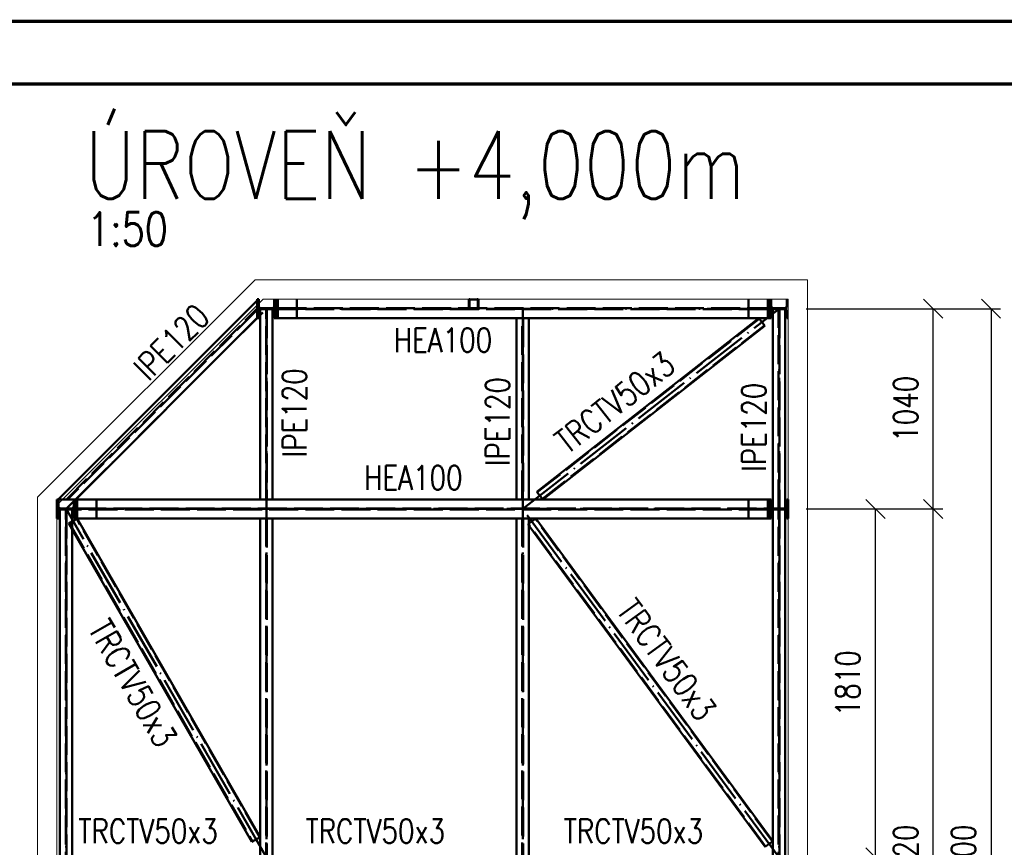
# Paper-space layout 'Layout1' of a CAD drawing. Extents: x -2 to 985, y -36 to 1353.
# Tile 44 of 73: x 492 to 594, y 334 to 420. Entities that reach past the tile are written whole.
import ezdxf
from ezdxf.enums import TextEntityAlignment as Align

# ---------------------------------------------------------------- set-up
doc = ezdxf.new("R2010")
doc.units = 0
doc.linetypes.add('ACAD_ISO02W100', pattern=[15, 12, -3])
doc.linetypes.add('ACAD_ISO04W100', pattern=[30.5, 24, -3, 0.5, -3])
doc.layers.get('0').update_dxf_attribs({"linetype": 'CONTINUOUS'})
doc.layers.get('DEFPOINTS').update_dxf_attribs({"color": 132, "linetype": 'CONTINUOUS'})
doc.layers.add('RAMECEK_HP', color=251, linetype='CONTINUOUS')
for name, color, linetype, lineweight in [('SS_KOTY', 3, 'CONTINUOUS', 25), ('SS_OPLÁŠTĚNÍ', 9, 'CONTINUOUS', 13), ('SS_POPIS_PROFILU', 13, 'CONTINUOUS', 25), ('SS_SLOUPKY', 131, 'CONTINUOUS', 50), ('SS_SLOUPY', 143, 'CONTINUOUS', 50), ('SS_VAZNICE', 213, 'CONTINUOUS', 50), ('SS_ZTUŽENÍ', 151, 'CONTINUOUS', 50)]:
    doc.layers.add(name, color=color, linetype=linetype, lineweight=lineweight)
doc.styles.add('ROMANS', font='romans.shx', dxfattribs={"width": 0.8})
doc.styles.add('romans.shx', font='romans.shx', dxfattribs={"height": 5})
doc.dimstyles.new('A-1_(2.5)_50AS', dxfattribs={"dimtxt": 2.5, "dimasz": 2, "dimexe": 1, "dimexo": 2, "dimgap": 0, "dimtad": 0, "dimdec": 1, "dimlfac": 50, "dimrnd": 1, "dimtxsty": 'ROMANS', "dimblk1": 'OBLIQUE', "dimblk2": 'OBLIQUE', "dimsah": 1, "dimcen": 2, "dimclrd": 256, "dimclre": 256, "dimclrt": 256, "dimadec": 1, "dimazin": 2, "dimtfac": 0.714286, "dimtdec": 1, "dimtmove": 0, "dimatfit": 3, "dimldrblk": 'OPEN', "dimfxl": 1, "dimtvp": 1.142857, "dimtfill": 1, "dimtolj": 1, "dimlwd": -1, "dimlwe": -1, "dimarcsym": 0})

# ---------------------------------------------------------------- blocks, each defined once
blk = doc.blocks.new('*U6')
at = {"layer": 'RAMECEK_HP', "lineweight": 35, "const_width": 0.35}
for points in [[(0, 420), (0, 0), (743, 0), (743, 420)], [(6.5, 413.5), (6.5, 6.5), (736.5, 6.5), (736.5, 413.5)]]:
    blk.add_lwpolyline(points, close=True, dxfattribs=at)
at = {"layer": 'DEFPOINTS', "style": 'ROMANS', "width": 0.8}
blk.add_attdef('TISK', text='', height=10, dxfattribs=at).set_placement((743, -33), align=Align.RIGHT)
blk = doc.blocks.new('_Oblique')
at = {"color": 0, "linetype": 'ByBlock', "lineweight": -2}
blk.add_line((-0.5, -0.5), (0.5, 0.5), dxfattribs=at)
blk = doc.blocks.new('*D112')
at = {"layer": 'DEFPOINTS', "color": 0, "transparency": 16777216}
for p in [(571.72, 369.36, -3919.12), (580.89, 369.36), (571.34, 333.16, -3913.7)]:
    blk.add_point(p, dxfattribs=at)
at = {"layer": 'SS_KOTY', "transparency": 16777216}
for p, q in [((573.72, 369.36), (581.89, 369.36)), ((580.89, 333.16), (580.89, 369.36)), ((573.34, 333.16), (581.89, 333.16))]:
    blk.add_line(p, q, dxfattribs=at)
at = {"layer": 'SS_KOTY', "transparency": 16777216, "xscale": 2, "yscale": 2, "zscale": 2}
for p, rotation in [((580.89, 369.36), 90), ((580.89, 333.16), 270)]:
    blk.add_blockref('_Oblique', p, dxfattribs=dict(at, rotation=rotation))
at = {"layer": 'SS_KOTY', "transparency": 16777216, "insert": (578.03, 351.26), "char_height": 2.5, "attachment_point": 5, "rotation": 90, "style": 'ROMANS', "bg_fill": 3, "box_fill_scale": 1.1, "bg_fill_color": 256, "bg_fill_true_color": 13158600, "bg_fill_transparency": 0}
blk.add_mtext('\\A1;1810', dxfattribs=at)
blk = doc.blocks.new('_OPEN')
at = {"color": 0, "linetype": 'ByBlock'}
for p, q in [((-1, 0.167), (0, 0)), ((0, 0), (-1, -0.167)), ((0, 0), (-1, 0))]:
    blk.add_line(p, q, dxfattribs=at)
blk = doc.blocks.new('*D113')
at = {"layer": 'DEFPOINTS', "color": 0, "transparency": 16777216}
for p in [(571.72, 390.16, -3919.12), (586.89, 390.16), (571.72, 369.36, -3919.12)]:
    blk.add_point(p, dxfattribs=at)
at = {"layer": 'SS_KOTY', "transparency": 16777216}
for p, q in [((573.72, 390.16), (587.89, 390.16)), ((586.89, 369.36), (586.89, 390.16)), ((573.72, 369.36), (587.89, 369.36))]:
    blk.add_line(p, q, dxfattribs=at)
at = {"layer": 'SS_KOTY', "transparency": 16777216, "xscale": 2, "yscale": 2, "zscale": 2}
for p, rotation in [((586.89, 390.16), 90), ((586.89, 369.36), 270)]:
    blk.add_blockref('_Oblique', p, dxfattribs=dict(at, rotation=rotation))
at = {"layer": 'SS_KOTY', "transparency": 16777216, "insert": (584.03, 379.76), "char_height": 2.5, "attachment_point": 5, "rotation": 90, "style": 'ROMANS', "bg_fill": 3, "box_fill_scale": 1.1, "bg_fill_color": 256, "bg_fill_true_color": 13158600, "bg_fill_transparency": 0}
blk.add_mtext('\\A1;1040', dxfattribs=at)
blk = doc.blocks.new('*D114')
at = {"layer": 'DEFPOINTS', "color": 0, "transparency": 16777216}
for p in [(571.72, 390.16, -3919.12), (571.72, 276.16, -3919.12), (592.89, 276.16)]:
    blk.add_point(p, dxfattribs=at)
at = {"layer": 'SS_KOTY', "transparency": 16777216}
for p, q in [((573.72, 390.16), (593.89, 390.16)), ((592.89, 390.16), (592.89, 276.16)), ((573.72, 276.16), (593.89, 276.16))]:
    blk.add_line(p, q, dxfattribs=at)
at = {"layer": 'SS_KOTY', "transparency": 16777216, "xscale": 2, "yscale": 2, "zscale": 2}
for p, rotation in [((592.89, 390.16), 90), ((592.89, 276.16), 270)]:
    blk.add_blockref('_Oblique', p, dxfattribs=dict(at, rotation=rotation))
at = {"layer": 'SS_KOTY', "transparency": 16777216, "insert": (590.03, 333.16), "char_height": 2.5, "attachment_point": 5, "rotation": 90, "style": 'ROMANS', "bg_fill": 3, "box_fill_scale": 1.1, "bg_fill_color": 256, "bg_fill_true_color": 13158600, "bg_fill_transparency": 0}
blk.add_mtext('\\A1;5700', dxfattribs=at)
blk = doc.blocks.new('*D115')
at = {"layer": 'DEFPOINTS', "color": 0, "transparency": 16777216}
for p in [(571.72, 369.36), (586.89, 369.36), (571.72, 296.96)]:
    blk.add_point(p, dxfattribs=at)
at = {"layer": 'SS_KOTY', "transparency": 16777216}
for p, q in [((573.72, 369.36), (587.89, 369.36)), ((586.89, 296.96), (586.89, 369.36)), ((573.72, 296.96), (587.89, 296.96))]:
    blk.add_line(p, q, dxfattribs=at)
at = {"layer": 'SS_KOTY', "transparency": 16777216, "xscale": 2, "yscale": 2, "zscale": 2}
for p, rotation in [((586.89, 369.36), 90), ((586.89, 296.96), 270)]:
    blk.add_blockref('_Oblique', p, dxfattribs=dict(at, rotation=rotation))
at = {"layer": 'SS_KOTY', "transparency": 16777216, "insert": (584.03, 333.16), "char_height": 2.5, "attachment_point": 5, "rotation": 90, "style": 'ROMANS', "bg_fill": 3, "box_fill_scale": 1.1, "bg_fill_color": 256, "bg_fill_true_color": 13158600, "bg_fill_transparency": 0}
blk.add_mtext('\\A1;3620', dxfattribs=at)

psp = doc.layouts.get("Layout1")

# ---------------------------------------------------------------- linework, layer by layer
at = {"layer": 'SS_OPLÁŠTĚNÍ', "color": 9, "linetype": 'Continuous', "ltscale": 0.25}
for p, q in [((516.4954, 393.1609), (514.4954, 391.1609)), ((571.8449, 393.1609), (516.4954, 393.1609)), ((573.8449, 393.1609), (571.8449, 393.1609)), ((495.9249, 369.762), (517.3238, 391.1609)), ((514.4954, 391.1609), (495.9249, 372.5904)), ((495.9249, 372.5904), (493.9249, 370.5904)), ((493.9249, 370.5904), (493.9249, 295.1325)), ((495.9249, 297.9609), (495.9249, 368.3609))]:
    psp.add_line(p, q, dxfattribs=at)
at = {"layer": 'SS_SLOUPKY', "color": 3, "linetype": 'ACAD_ISO02W100', "ltscale": 0.25}
for p, q in [((538.6849, 391.0409), (538.6849, 390.2809)), ((538.7449, 390.2809), (538.7449, 391.0409)), ((538.8049, 391.1009), (539.5649, 391.1009)), ((539.6249, 391.0409), (539.6249, 390.2809)), ((539.6849, 390.2809), (539.6849, 391.0409)), ((539.5649, 390.2209), (538.8049, 390.2209)), ((538.8049, 390.1609), (539.5649, 390.1609))]:
    psp.add_line(p, q, dxfattribs=at)
at = {"layer": 'SS_SLOUPKY', "color": 7, "linetype": 'ACAD_ISO04W100', "ltscale": 0.25}
psp.add_line((539.1849, 390.6609), (539.1849, 390.6609), dxfattribs=at)
at = {"layer": 'SS_SLOUPKY', "color": 3, "linetype": 'ACAD_ISO02W100', "ltscale": 0.25}
for centre, start, end in [((538.8049, 391.0409), 90, 180), ((539.5649, 391.0409), 0, 90), ((538.8049, 390.2809), 180, 270), ((539.5649, 390.2809), 270, 0)]:
    psp.add_arc(centre, 0.12, start, end, dxfattribs=at)
at = {"layer": 'SS_SLOUPKY', "color": 3, "linetype": 'ACAD_ISO02W100', "ltscale": 0.25, "extrusion": (-7.57912e-13, 3.13938e-13, -1)}
psp.add_arc((-538.8049, 391.0409), 0.06, 0, 90, dxfattribs=at)
at = {"layer": 'SS_SLOUPKY', "color": 3, "linetype": 'ACAD_ISO02W100', "ltscale": 0.25, "extrusion": (3.13938e-13, 7.57912e-13, -1)}
psp.add_arc((-539.5649, 391.0409), 0.06, 90, 180, dxfattribs=at)
at = {"layer": 'SS_SLOUPKY', "color": 3, "linetype": 'ACAD_ISO02W100', "ltscale": 0.25, "extrusion": (-7.57912e-13, -3.13938e-13, -1)}
psp.add_arc((-538.8049, 390.2809), 0.06, 270, 0, dxfattribs=at)
at = {"layer": 'SS_SLOUPKY', "color": 3, "linetype": 'ACAD_ISO02W100', "ltscale": 0.25, "extrusion": (3.13938e-13, -7.57912e-13, -1)}
psp.add_arc((-539.5649, 390.2809), 0.06, 180, 270, dxfattribs=at)
at = {"layer": 'SS_SLOUPY', "color": 1, "linetype": 'Continuous', "ltscale": 0.25}
for p, q in [((516.8849, 391.1609), (516.7249, 391.1609)), ((516.7249, 391.1609), (516.7249, 391.0111)), ((516.8849, 390.4509), (516.8849, 391.1609)), ((518.4849, 391.1609), (518.4849, 390.4509)), ((518.6449, 389.1609), (518.6449, 391.1609)), ((518.6451, 391.1609), (518.6451, 389.1609)), ((518.8451, 389.1609), (518.8451, 391.1609)), ((518.8453, 391.1609), (518.8453, 389.1609)), ((569.7245, 389.1609), (569.7245, 391.1609)), ((569.7247, 391.1609), (569.7247, 389.1609)), ((569.9247, 389.1609), (569.9247, 391.1609)), ((569.9249, 391.1609), (569.9249, 389.1609)), ((570.0849, 390.4509), (570.0849, 391.1609)), ((516.8849, 389.1609), (516.8849, 389.8709)), ((517.1249, 390.2109), (518.2449, 390.2109)), ((518.4849, 389.8709), (518.4849, 389.1609)), ((570.0849, 389.1609), (570.0849, 389.8709)), ((516.7249, 389.2009), (516.7249, 389.1609)), ((516.7249, 389.1609), (516.8849, 389.1609)), ((518.4849, 389.1609), (518.6449, 389.1609)), ((518.6451, 389.1609), (518.8451, 389.1609)), ((518.8453, 389.1609), (569.7245, 389.1609)), ((569.7247, 389.1609), (569.9247, 389.1609)), ((569.9249, 389.1609), (570.0849, 389.1609)), ((496.0849, 370.3609), (495.9249, 370.3609)), ((495.9249, 368.3609), (495.9249, 370.3609)), ((496.0849, 369.6509), (496.0849, 370.3609)), ((497.6849, 370.3609), (497.6849, 369.6509)), ((497.8449, 368.3609), (497.8449, 370.3609)), ((497.8451, 370.3609), (497.8451, 368.3609)), ((498.0451, 370.3609), (497.8849, 370.3609)), ((498.0451, 368.3609), (498.0451, 370.3609)), ((569.7245, 370.3609), (498.0453, 370.3609)), ((498.0453, 370.3609), (498.0453, 368.3609)), ((569.7245, 368.3609), (569.7245, 370.3609)), ((569.9247, 370.3609), (569.7247, 370.3609)), ((569.7247, 370.3609), (569.7247, 368.3609)), ((569.9247, 368.3609), (569.9247, 370.3609)), ((570.0849, 370.3609), (569.9249, 370.3609)), ((569.9249, 370.3609), (569.9249, 368.3609)), ((570.0849, 369.6509), (570.0849, 370.3609)), ((496.0849, 368.3609), (496.0849, 369.0709)), ((496.3249, 369.4109), (497.4449, 369.4109)), ((497.6849, 369.0709), (497.6849, 368.3609)), ((570.0849, 368.3609), (570.0849, 369.0709)), ((495.9249, 368.3609), (496.0849, 368.3609)), ((497.6849, 368.3609), (497.8449, 368.3609)), ((497.8451, 368.3609), (498.0451, 368.3609)), ((498.0453, 368.3609), (569.7245, 368.3609)), ((569.7247, 368.3609), (569.9247, 368.3609)), ((569.9249, 368.3609), (570.0849, 368.3609))]:
    psp.add_line(p, q, dxfattribs=at)
at = {"layer": 'SS_SLOUPY', "color": 3, "linetype": 'ACAD_ISO02W100', "ltscale": 0.25}
for p, q in [((520.8451, 389.1609), (520.8451, 391.1609)), ((567.7247, 391.1609), (567.7247, 389.1609)), ((518.8453, 390.2109), (569.7245, 390.2109)), ((569.7245, 390.1109), (518.8453, 390.1109)), ((518.8451, 389.1609), (518.8453, 389.1609)), ((500.0451, 368.3609), (500.0451, 370.3609)), ((567.7247, 370.3609), (567.7247, 368.3609)), ((569.7247, 370.3609), (569.7245, 370.3609)), ((498.0453, 369.4109), (569.7245, 369.4109)), ((569.7245, 369.3109), (498.0453, 369.3109)), ((498.0451, 368.3609), (498.0453, 368.3609))]:
    psp.add_line(p, q, dxfattribs=at)
at = {"layer": 'SS_SLOUPY', "color": 7, "linetype": 'ACAD_ISO04W100', "ltscale": 0.25}
for p, q in [((522.8451, 390.1609), (516.8451, 390.1609)), ((517.6849, 390.1609), (570.8849, 390.1609)), ((517.6849, 390.1609), (517.6849, 390.1609)), ((570.8849, 390.1609), (570.8849, 390.1609)), ((502.0451, 369.3609), (496.0451, 369.3609)), ((496.8849, 369.3609), (496.8849, 369.3609))]:
    psp.add_line(p, q, dxfattribs=at)
at = {"layer": 'SS_SLOUPY', "color": 1, "linetype": 'Continuous', "ltscale": 0.25, "extrusion": (0, 0, -1)}
for centre, start, end in [((-517.1249, 390.4509), 270, 0), ((-518.2449, 390.4509), 180, 270), ((-570.3249, 390.4509), 270, 0), ((-517.1249, 389.8709), 0, 89.988469), ((-518.2449, 389.8709), 90.011538, 180), ((-570.3249, 389.8709), 0, 89.988462), ((-496.3249, 369.6509), 270, 0), ((-496.3249, 369.0709), 0, 89.988539), ((-497.4449, 369.6509), 180, 270), ((-497.4449, 369.0709), 90.011467, 180), ((-570.3249, 369.6509), 270.011538, 0), ((-570.3249, 369.0709), 0, 89.988533)]:
    psp.add_arc(centre, 0.24, start, end, dxfattribs=at)
at = {"layer": 'SS_VAZNICE', "color": 1, "linetype": 'Continuous', "ltscale": 0.25}
for p, q in [((516.7249, 391.0111), (496.0747, 370.3609)), ((516.7249, 391.0111), (516.7249, 389.2009)), ((518.3249, 390.1109), (517.0449, 390.1109)), ((517.0449, 390.1109), (517.0449, 370.3609)), ((518.3249, 370.3609), (518.3249, 390.1109)), ((570.2449, 369.4109), (570.2449, 390.1109)), ((497.8849, 370.3609), (516.7249, 389.2009)), ((543.6449, 389.1609), (543.6449, 370.3609)), ((544.9249, 370.3609), (544.9249, 389.1609)), ((497.8849, 370.3609), (496.0849, 370.3609)), ((497.5249, 369.3109), (496.2449, 369.3109)), ((496.2449, 369.3109), (496.2449, 297.0109)), ((497.5249, 369.3109), (497.5249, 297.0109)), ((570.2449, 297.0109), (570.2449, 369.3109)), ((517.0449, 368.3609), (517.0449, 297.9609)), ((518.3249, 297.9609), (518.3249, 368.3609)), ((543.6449, 368.3609), (543.6449, 297.9609)), ((544.9249, 297.9609), (544.9249, 368.3609))]:
    psp.add_line(p, q, dxfattribs=at)
at = {"layer": 'SS_VAZNICE', "color": 7, "linetype": 'ACAD_ISO04W100', "ltscale": 0.25}
for p, q in [((496.8849, 369.3609), (517.6849, 390.1609)), ((517.6849, 369.3609), (517.6849, 390.1609)), ((544.2849, 369.3609), (544.2849, 390.1609)), ((496.8849, 296.9609), (496.8849, 369.3609)), ((517.6849, 296.9609), (517.6849, 369.3609)), ((544.2849, 296.9609), (544.2849, 369.3609))]:
    psp.add_line(p, q, dxfattribs=at)
at = {"layer": 'SS_VAZNICE', "color": 3, "linetype": 'ACAD_ISO02W100', "ltscale": 0.25}
for p, q in [((496.9176, 370.3609), (516.7249, 390.1682)), ((516.7249, 390.0438), (497.0421, 370.3609)), ((517.6409, 370.3609), (517.6409, 390.1109)), ((517.7289, 390.1109), (517.7289, 370.3609)), ((544.2409, 370.3609), (544.2409, 389.1609)), ((544.3289, 389.1609), (544.3289, 370.3609)), ((496.8409, 297.0109), (496.8409, 369.3109)), ((496.9289, 369.3109), (496.9289, 297.0109)), ((517.6409, 297.9609), (517.6409, 368.3609)), ((517.7289, 368.3609), (517.7289, 297.9609)), ((544.2409, 297.9609), (544.2409, 368.3609)), ((544.3289, 368.3609), (544.3289, 297.9609))]:
    psp.add_line(p, q, dxfattribs=at)
at = {"layer": 'SS_ZTUŽENÍ', "color": 1, "linetype": 'Continuous', "ltscale": 0.25}
for p, q in [((568.7943, 389.1609), (545.7595, 371.1487)), ((569.4103, 388.3731), (568.7943, 389.1609)), ((546.3755, 370.3609), (569.4103, 388.3731)), ((545.7595, 371.1487), (546.3755, 370.3609)), ((498.0362, 368.3609), (497.5249, 368.0671)), ((517.0449, 335.2784), (498.0362, 368.3609)), ((545.6402, 368.3609), (544.9249, 367.8353)), ((570.2449, 334.8763), (545.6402, 368.3609)), ((497.5249, 367.2435), (516.1778, 334.7802)), ((544.9249, 367.6455), (569.4391, 334.2842)), ((516.1778, 334.7802), (517.0449, 335.2784)), ((569.4391, 334.2842), (569.4874, 334.3197)), ((569.4874, 334.3197), (570.2449, 334.8763))]:
    psp.add_line(p, q, dxfattribs=at)
at = {"layer": 'SS_ZTUŽENÍ', "color": 3, "linetype": 'ACAD_ISO02W100', "ltscale": 0.25}
for p, q in [((568.8313, 389.1136), (545.7964, 371.1014)), ((546.3385, 370.4082), (569.3734, 388.4204)), ((497.5249, 368.0671), (497.1691, 367.8627)), ((516.9929, 335.2485), (497.9841, 368.331)), ((570.1965, 334.8408), (545.5919, 368.3254)), ((497.1691, 367.8627), (497.5249, 367.2435)), ((497.2211, 367.8926), (516.2299, 334.8101)), ((544.9249, 367.8353), (544.8344, 367.7688)), ((544.9249, 367.6455), (544.8344, 367.7688)), ((569.4874, 334.3197), (544.8827, 367.8043)), ((569.4391, 334.2842), (569.4874, 334.3197))]:
    psp.add_line(p, q, dxfattribs=at)
at = {"layer": 'SS_ZTUŽENÍ', "color": 7, "linetype": 'ACAD_ISO04W100', "ltscale": 0.25}
psp.add_line((517.6849, 333.1609), (496.8849, 369.3609), dxfattribs=at)

# ---------------------------------------------------------------- block references
at = {"layer": 'RAMECEK_HP'}
psp.add_blockref('*U6', (0, 0), dxfattribs=at)

# ---------------------------------------------------------------- texts
at = {"layer": 'SS_POPIS_PROFILU', "color": 6, "style": 'romans.shx', "width": 0.8}
psp.add_text('ÚROVEŇ +4,000m', height=7, dxfattribs=at).set_placement((498.8048, 401.5823))
at = {"layer": 'SS_POPIS_PROFILU', "color": 2, "style": 'romans.shx', "width": 0.8}
psp.add_text('1:50', height=3.5, dxfattribs=at).set_placement((499.055, 396.6823))
at = {"layer": 'SS_POPIS_PROFILU', "color": 13, "style": 'romans.shx', "width": 0.8}
for s, rotation, p in [('IPE120', 45, (505.426, 382.5407)), ('TRCTV50x3', 38.023804, (548.9254, 374.9671)), ('IPE120', 90, (521.8349, 374.7109)), ('IPE120', 90, (542.9249, 373.8027)), ('IPE120', 90, (569.5249, 373.2166)), ('TRCTV50x3', 306.308692, (553.9345, 358.7974)), ('TRCTV50x3', 299.881056, (499.1184, 356.9164))]:
    psp.add_text(s, height=2.5, rotation=rotation, dxfattribs=at).set_placement(p)
for s, p in [('HEA100', (530.9134, 385.6509)), ('HEA100', (527.8361, 371.3609)), ('TRCTV50x3', (498.1528, 334.6609)), ('TRCTV50x3', (521.7366, 334.6609)), ('TRCTV50x3', (548.5289, 334.6609))]:
    psp.add_text(s, height=2.5, dxfattribs=at).set_placement(p)

# ---------------------------------------------------------------- next in the draw order: dimensions: what is measured, and where the dimension line sits
at = {"layer": 'SS_KOTY'}
dim = psp.add_linear_dim(base=(580.892, 369.3609), p1=(571.3449, 333.1609, -3913.7), p2=(571.7247, 369.3609, -3919.12), angle=90, dimstyle='A-1_(2.5)_50AS', override={"dimtmove": 1}, dxfattribs=at)
dim.commit()
dim.dimension.update_dxf_attribs({"geometry": '*D112', "text_midpoint": (578.0349, 351.2609)})

# ---------------------------------------------------------------- next in the draw order: linework, layer by layer
at = {"layer": 'SS_SLOUPY', "color": 7, "linetype": 'ACAD_ISO04W100', "ltscale": 0.25}
for p in [(496.8849, 369.3609), (570.8849, 369.3609)]:
    psp.add_line(p, (570.8849, 369.3609), dxfattribs=at)
at = {"layer": 'SS_VAZNICE', "color": 3, "linetype": 'ACAD_ISO02W100', "ltscale": 0.25}
for p, q in [((570.8409, 369.4109), (570.8409, 390.1109)), ((570.9289, 390.1109), (570.9289, 369.4109)), ((570.8409, 297.0109), (570.8409, 369.3109)), ((570.9289, 369.3109), (570.9289, 297.0109))]:
    psp.add_line(p, q, dxfattribs=at)
at = {"layer": 'SS_VAZNICE', "color": 7, "linetype": 'ACAD_ISO04W100', "ltscale": 0.25}
for p, q in [((570.8849, 369.3609), (570.8849, 390.1609)), ((570.8849, 296.9609), (570.8849, 369.3609))]:
    psp.add_line(p, q, dxfattribs=at)
at = {"layer": 'SS_ZTUŽENÍ', "color": 7, "linetype": 'ACAD_ISO04W100', "ltscale": 0.25}
for p, q in [((544.2849, 369.3609), (570.8849, 390.1609)), ((570.8849, 333.1609), (544.2849, 369.3609))]:
    psp.add_line(p, q, dxfattribs=at)

# ---------------------------------------------------------------- next in the draw order: dimensions: what is measured, and where the dimension line sits
at = {"layer": 'SS_KOTY'}
dim = psp.add_linear_dim(base=(586.892, 390.1609), p1=(571.7247, 369.3609, -3919.12), p2=(571.7247, 390.1609, -3919.12), angle=90, dimstyle='A-1_(2.5)_50AS', override={"dimtmove": 1}, dxfattribs=at)
dim.commit()
dim.dimension.update_dxf_attribs({"geometry": '*D113', "text_midpoint": (584.0349, 379.7609)})

# ---------------------------------------------------------------- next in the draw order: dimensions: what is measured, and where the dimension line sits
dim = psp.add_linear_dim(base=(592.892, 276.1609), p1=(571.7247, 390.1609, -3919.12), p2=(571.7247, 276.1609, -3919.12), angle=90, dimstyle='A-1_(2.5)_50AS', override={"dimtmove": 1}, dxfattribs=at)
dim.commit()
dim.dimension.update_dxf_attribs({"geometry": '*D114', "text_midpoint": (590.0349, 333.1609)})

# ---------------------------------------------------------------- next in the draw order: linework, layer by layer
at = {"layer": 'SS_OPLÁŠTĚNÍ', "color": 9, "linetype": 'Continuous', "ltscale": 0.25}
psp.add_line((571.8449, 391.1609), (517.3238, 391.1609), dxfattribs=at)
at = {"layer": 'SS_SLOUPY', "color": 1, "linetype": 'Continuous', "ltscale": 0.25}
for p, q in [((571.6849, 391.1609), (571.6849, 390.4509)), ((570.3249, 390.2109), (571.4449, 390.2109)), ((571.6849, 389.8709), (571.6849, 389.1609)), ((571.6849, 389.1609), (571.8449, 389.1609))]:
    psp.add_line(p, q, dxfattribs=at)
at = {"layer": 'SS_SLOUPY', "color": 7, "linetype": 'ACAD_ISO04W100', "ltscale": 0.25}
psp.add_line((565.7247, 390.1609), (571.7247, 390.1609), dxfattribs=at)
at = {"layer": 'SS_SLOUPY', "color": 1, "linetype": 'Continuous', "ltscale": 0.25, "extrusion": (0, 0, -1)}
for centre, start, end in [((-571.4449, 390.4509), 180, 270), ((-571.4449, 389.8709), 90.011532, 180)]:
    psp.add_arc(centre, 0.24, start, end, dxfattribs=at)
at = {"layer": 'SS_VAZNICE', "color": 1, "linetype": 'Continuous', "ltscale": 0.25}
psp.add_line((571.5249, 390.1109), (570.2449, 390.1109), dxfattribs=at)

# ---------------------------------------------------------------- next in the draw order: dimensions: what is measured, and where the dimension line sits
at = {"layer": 'SS_KOTY'}
dim = psp.add_linear_dim(base=(586.892, 369.3609), p1=(571.7247, 296.9609), p2=(571.7247, 369.3609), angle=90, dimstyle='A-1_(2.5)_50AS', dxfattribs=at)
dim.commit()
dim.dimension.update_dxf_attribs({"geometry": '*D115', "text_midpoint": (584.0349, 333.1609)})

# ---------------------------------------------------------------- next in the draw order: linework, layer by layer
at = {"layer": 'SS_OPLÁŠTĚNÍ', "color": 9, "linetype": 'Continuous', "ltscale": 0.25}
for p, q in [((573.8449, 273.1609), (573.8449, 393.1609)), ((571.8449, 370.3609), (571.8449, 391.1609)), ((571.8449, 297.9609), (571.8449, 368.3609))]:
    psp.add_line(p, q, dxfattribs=at)
at = {"layer": 'SS_SLOUPY', "color": 1, "linetype": 'Continuous', "ltscale": 0.25}
for p, q in [((571.8449, 370.3609), (571.6849, 370.3609)), ((571.6849, 370.3609), (571.6849, 369.6509)), ((571.8449, 368.3609), (571.8449, 370.3609)), ((571.6849, 369.0709), (571.6849, 368.3609)), ((571.6849, 368.3609), (571.8449, 368.3609))]:
    psp.add_line(p, q, dxfattribs=at)
at = {"layer": 'SS_SLOUPY', "color": 7, "linetype": 'ACAD_ISO04W100', "ltscale": 0.25}
psp.add_line((565.7247, 369.3609), (571.7247, 369.3609), dxfattribs=at)
at = {"layer": 'SS_SLOUPY', "color": 1, "linetype": 'Continuous', "ltscale": 0.25, "extrusion": (0, 0, -1)}
for centre, start, end in [((-571.4449, 369.6509), 180, 269.988468), ((-571.4449, 369.0709), 90.011461, 180)]:
    psp.add_arc(centre, 0.24, start, end, dxfattribs=at)
at = {"layer": 'SS_VAZNICE', "color": 1, "linetype": 'Continuous', "ltscale": 0.25}
for p, q in [((571.5249, 390.1109), (571.5249, 369.4109)), ((570.2449, 369.4109), (571.5249, 369.4109)), ((571.5249, 369.3109), (570.2449, 369.3109)), ((571.5249, 369.3109), (571.5249, 297.0109))]:
    psp.add_line(p, q, dxfattribs=at)

doc.saveas('drawing.dxf')
